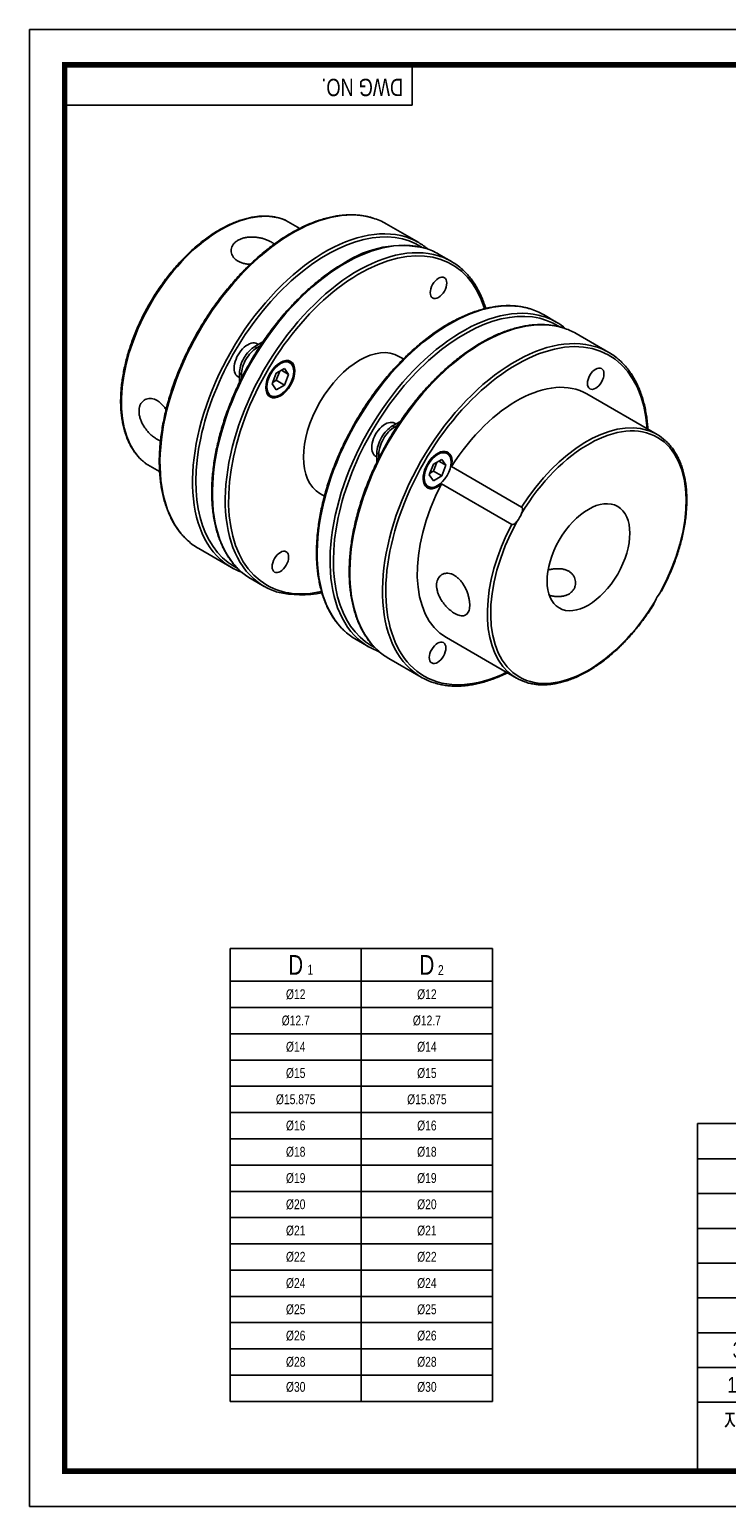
# Model space of a CAD drawing. Header units: millimetres. Extents: x 0 to 356, y 0 to 252.
# Tile 1 of 2: x 0 to 119, y 0 to 252. Entities that reach past the tile are written whole.
import ezdxf

# ---------------------------------------------------------------- set-up
doc = ezdxf.new("R2010")
doc.units = ezdxf.units.MM
doc.header["$LTSCALE"] = 5
doc.layers.get('0').update_dxf_attribs({"linetype": 'CONTINUOUS'})
doc.layers.add('BM', color=2, linetype='CONTINUOUS')
doc.layers.add('D', color=7, linetype='CONTINUOUS')
doc.styles.get("Standard").update_dxf_attribs({"font": 'Gulim.ttf', "width": 0.8, "height": 3})

msp = doc.modelspace()

# ---------------------------------------------------------------- linework, layer by layer
for p, q in [((65.32446, 239.07881), (65.32446, 246)), ((65.32446, 239.07881), (6, 239.07881)), ((34.25638, 95.20851), (79.05638, 95.20851)), ((34.25638, 95.20851), (34.25638, 17.92851)), ((79.05638, 95.20851), (79.05638, 17.92851)), ((114.0909, 65.32446), (114.0909, 6)), ((177.37033, 65.32446), (114.0909, 65.32446)), ((177.37033, 59.31538), (114.0909, 59.31538)), ((177.37033, 53.38293), (114.0909, 53.38293)), ((177.37033, 47.45048), (114.0909, 47.45048)), ((177.37033, 41.51804), (114.0909, 41.51804)), ((177.37033, 35.58559), (114.0909, 35.58559)), ((177.37033, 29.65315), (114.0909, 29.65315)), ((177.37033, 23.7207), (114.0909, 23.7207)), ((34.25638, 17.92851), (79.05638, 17.92851)), ((177.37033, 17.78825), (114.0909, 17.78825))]:
    msp.add_line(p, q)
at = {"color": 4}
for p, q in [((56.65638, 95.20851), (56.65638, 17.92851)), ((34.25638, 89.60851), (79.05638, 89.60851))]:
    msp.add_line(p, q, dxfattribs=at)
at = {"color": 1}
for p, q in [((34.25638, 85.12851), (79.05638, 85.12851)), ((34.25638, 80.64851), (79.05638, 80.64851)), ((34.25638, 76.16851), (79.05638, 76.16851)), ((34.25638, 71.68851), (79.05638, 71.68851)), ((34.25638, 67.20851), (79.05638, 67.20851)), ((34.25638, 62.72851), (79.05638, 62.72851)), ((34.25638, 58.24851), (79.05638, 58.24851)), ((34.25638, 53.76851), (79.05638, 53.76851)), ((34.25638, 49.28851), (79.05638, 49.28851)), ((34.25638, 44.80851), (79.05638, 44.80851)), ((34.25638, 40.32851), (79.05638, 40.32851)), ((34.25638, 35.84851), (79.05638, 35.84851)), ((34.25638, 31.36851), (79.05638, 31.36851)), ((34.25638, 26.88851), (79.05638, 26.88851)), ((34.25638, 22.40851), (79.05638, 22.40851))]:
    msp.add_line(p, q, dxfattribs=at)
msp.add_lwpolyline([(356.4, 252), (0, 252), (0, 0), (356.4, 0)], close=True)
msp.add_lwpolyline([(350.4, 246, 0.96, 0.96, 0), (6, 246, 0.96, 0.96, 0), (6, 6, 0.96, 0.96, 0), (350.4, 6, 0.96, 0.96, 0)], format="xyseb", close=True)
at = {"layer": 'BM'}
for p, q in [((43.74172, 219.44904), (43.60878, 219.50627)), ((46.15416, 218.06724), (43.77088, 219.44323)), ((66.46937, 215.64535), (60.9068, 218.8569)), ((72.05552, 212.42019), (69.86348, 213.68576)), ((89.94532, 202.09151), (87.75329, 203.35708)), ((98.902, 196.92036), (93.33943, 200.13191)), ((39.85077, 198.69673), (38.48965, 197.91089)), ((38.48965, 197.91089), (38.8432, 197.70677)), ((39.41439, 198.03654), (38.8432, 197.70677)), ((39.088, 198.25635), (38.87721, 198.37805)), ((42.13125, 193.34427), (43.54546, 194.16077)), ((43.54546, 194.16077), (44.25257, 193.1548)), ((44.46336, 195.15289), (43.81384, 195.52789)), ((63.86328, 195.78801), (63.08836, 196.23542)), ((35.62721, 192.74888), (35.838, 192.62719)), ((35.838, 193.3181), (36.19155, 193.11398)), ((35.838, 193.3181), (35.838, 191.73648)), ((36.19155, 193.11398), (36.19155, 192.46452)), ((41.42414, 191.52181), (42.13125, 193.34427)), ((42.13125, 190.51584), (41.42414, 191.52181)), ((42.13125, 192.14884), (41.53353, 191.80374)), ((42.72897, 193.68936), (42.13125, 192.14884)), ((42.13125, 192.14884), (43.54546, 191.33234)), ((43.02783, 193.86191), (44.25257, 193.1548)), ((44.25257, 193.1548), (43.54546, 191.33234)), ((40.56384, 189.89872), (41.21336, 189.52372)), ((43.54546, 191.33234), (42.13125, 190.51584)), ((107.15852, 182.91585), (95.18485, 189.82886)), ((61.9656, 184.35705), (63.33491, 185.14762)), ((62.31915, 184.15293), (61.9656, 184.35705)), ((62.31915, 184.15293), (62.88309, 184.47851)), ((62.56395, 184.70251), (62.35316, 184.82421)), ((59.10316, 179.19504), (59.31395, 179.07334)), ((59.6675, 179.56013), (59.31395, 179.76426)), ((59.31395, 178.19164), (59.31395, 179.76426)), ((59.6675, 178.90092), (59.6675, 179.56013)), ((71.30985, 179.65306), (70.66033, 180.02806)), ((19.61805, 178.15073), (19.80903, 177.99641)), ((19.83107, 177.97825), (22.21102, 176.60419)), ((68.27063, 176.02198), (68.97774, 177.84444)), ((68.97774, 176.64901), (68.38002, 176.30392)), ((68.97774, 177.84444), (70.39195, 178.66094)), ((69.57546, 178.18953), (68.97774, 176.64901)), ((68.97774, 176.64901), (70.39195, 175.83251)), ((69.87431, 178.36208), (71.09906, 177.65497)), ((70.39195, 178.66094), (71.09906, 177.65497)), ((71.09906, 177.65497), (70.39195, 175.83251)), ((72.06424, 177.42612), (84.03792, 170.51311)), ((67.41033, 174.39889), (68.05985, 174.02389)), ((68.97774, 175.01602), (68.27063, 176.02198)), ((70.39195, 175.83251), (68.97774, 175.01602)), ((82.33931, 167.57104), (70.36563, 174.48404)), ((49.58836, 172.85273), (50.36154, 172.40633)), ((28.9068, 163.43128), (34.46937, 160.21972)), ((37.86348, 158.26013), (40.05552, 156.99456)), ((55.75329, 147.93145), (57.94532, 146.66588)), ((71.18485, 148.25964), (83.15852, 141.34663)), ((61.33943, 144.70629), (66.902, 141.49474))]:
    msp.add_line(p, q, dxfattribs=at)
for centre, radius, start, end in [((63.55594, 197.39392), 17.74083, 76.8396431, 123.8906465), ((46.36106, 173.29234), 17.74688, 256.8752551, 281.5879721)]:
    msp.add_arc(centre, radius, start, end, dxfattribs=at)
for centre, major_axis, start_param, end_param in [((32.65028, 198.22039), (12, 20.78461), 0.070834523, 3.07075813), ((44.9068, 191.14409), (-16, -27.71281), 3.27224207, 6.161828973), ((50.46937, 187.93254), (16, 27.71281), 0.130576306, 3.017261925), ((44.9068, 191.14409), (-16, -27.71281), 3.141592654, 3.27224207), ((50.75221, 187.76924), (-15.8, -27.3664), 3.110114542, 6.283185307), ((53.86348, 185.97294), (-16, -27.71281), 3.271761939, 6.159430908), ((56.05552, 184.70737), (16, 27.71281), 0.130741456, 3.02016436), ((56.33836, 184.54408), (-15.8, -27.3664), 2.65074016, 6.283185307), ((50.46937, 187.93254), (16, 27.71281), 0, 0.130576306), ((50.46937, 187.93254), (16, 27.71281), 6.176919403, 6.283185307), ((53.86348, 185.97294), (-16, -27.71281), 3.141592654, 3.271761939), ((56.05552, 184.70737), (16, 27.71281), 0, 0.130741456), ((56.05552, 184.70737), (16, 27.71281), 6.158854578, 6.283185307), ((71.75329, 175.64426), (-16, -27.71281), 3.27224207, 6.161828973), ((73.94532, 174.37869), (16, 27.71281), 0.130576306, 3.017261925), ((74.22816, 174.21539), (-15.8, -27.3664), 3.111376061, 6.283185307), ((71.75329, 175.64426), (-16, -27.71281), 3.141592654, 3.27224207), ((77.33943, 172.4191), (-16, -27.71281), 3.27224207, 6.161828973), ((73.94532, 174.37869), (16, 27.71281), 0, 0.130576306), ((73.94532, 174.37869), (16, 27.71281), 6.176919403, 6.283185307), ((82.902, 169.20755), (16, 27.71281), 0.130576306, 3.017261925), ((83.18485, 169.04425), (-15.8, -27.3664), 2.433330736, 6.283185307), ((77.33943, 172.4191), (-16, -27.71281), 3.141592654, 3.27224207), ((37.25221, 195.56347), (1.625, 2.81458), 0, 3.141592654), ((38.48965, 194.84903), (1.875, 3.2476), 0.785398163, 2.35619449), ((38.8432, 194.64491), (1.875, 3.2476), 0.785398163, 2.35619449), ((56.33836, 184.54408), (-6.75, -11.69134), 3.141592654, 6.283185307), ((82.902, 169.20755), (16, 27.71281), 0, 0.130576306), ((82.902, 169.20755), (16, 27.71281), 6.161757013, 6.283185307), ((83.18485, 169.04425), (-12, -20.78461), 3.141592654, 4.641554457), ((60.72816, 182.00962), (1.625, 2.81458), 0, 3.141592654), ((61.9656, 181.29519), (-1.875, -3.2476), 3.926990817, 5.497787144), ((62.31915, 181.09106), (-1.875, -3.2476), 3.926990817, 5.497787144), ((95.44136, 161.96795), (-11.8, -20.4382), 1.603704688, 4.679480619), ((95.15852, 162.13124), (-12, -20.78461), 3.265641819, 4.641554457), ((95.15852, 162.13124), (-12, -20.78461), 3.011256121, 3.265641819), ((69.68485, 176.83848), (1.75, 3.03109), -1.064071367, 4.20566402), ((83.18485, 169.04425), (12, 20.78461), 1.64163085, 3.141592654), ((81.94136, 169.76217), (1.75, 3.03109), 4.488671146, 4.936106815), ((95.15852, 162.13124), (12, 20.78461), 1.64163085, 3.011256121), ((95.44136, 161.96795), (11.8, 20.4382), 1.603704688, 4.679480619), ((44.9068, 191.14409), (-16, -27.71281), 6.161828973, 6.283185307), ((50.46937, 187.93254), (16, 27.71281), 3.017261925, 3.247858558), ((50.75221, 187.76924), (-15.8, -27.3664), 0, 0.031332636), ((53.86348, 185.97294), (-16, -27.71281), 6.159430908, 6.283185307), ((56.05552, 184.70737), (16, 27.71281), 3.02016436, 3.272168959), ((56.33836, 184.54408), (-15.8, -27.3664), 0, 0.491007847), ((108.94136, 154.17372), (-1.75, -3.03109), 4.488671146, 4.936106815), ((71.75329, 175.64426), (-16, -27.71281), 6.161828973, 6.283185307), ((73.94532, 174.37869), (16, 27.71281), 3.017261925, 3.247858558), ((74.22816, 174.21539), (-15.8, -27.3664), 0, 0.03194661), ((77.33943, 172.4191), (-16, -27.71281), 6.161828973, 6.283185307), ((82.902, 169.20755), (16, 27.71281), 3.017261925, 3.27233411), ((83.18485, 169.04425), (-15.8, -27.3664), 0, 0.708261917), ((95.15852, 162.13124), (12, 20.78461), 3.011256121, 3.265641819)]:
    msp.add_ellipse(centre, major_axis=major_axis, ratio=0.577350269, start_param=start_param, end_param=end_param, dxfattribs=at)
for centre, major_axis in [((69.83836, 207.92676), (1, 1.73205)), ((69.83836, 207.92676), (-1, -1.73205)), ((42.83836, 192.3383), (1.75, 3.03109)), ((42.83836, 192.3383), (1.625, 2.81458)), ((96.68485, 192.42693), (-1, -1.73205)), ((96.68485, 192.42693), (-1, -1.73205)), ((69.68485, 176.83848), (1.625, 2.81458)), ((95.44136, 161.96795), (5, 8.66025)), ((42.83836, 161.16139), (1, 1.73205)), ((42.83836, 161.16139), (-1, -1.73205)), ((69.68485, 145.66156), (-1, -1.73205)), ((69.68485, 145.66156), (-1, -1.73205))]:
    msp.add_ellipse(centre, major_axis=major_axis, ratio=0.577350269, dxfattribs=at)
for points, knots in [([(43.60878, 219.50627), (43.54688, 219.53357), (43.28188, 219.64988), (42.73085, 219.82174), (42.0036, 219.99778), (41.24164, 220.11289), (40.45859, 220.16868), (39.65332, 220.16432), (38.82885, 220.09985), (37.98725, 219.97528), (37.13095, 219.79091), (36.26241, 219.54722), (35.38413, 219.24491), (34.49859, 218.88487), (33.6083, 218.46816), (32.71575, 217.99602), (31.82338, 217.46984), (30.93365, 216.89115), (30.04895, 216.26161), (29.17165, 215.583), (28.3041, 214.85722), (27.44859, 214.08628), (26.60741, 213.27231), (25.7828, 212.41755), (24.97694, 211.52433), (24.19198, 210.5951), (23.43003, 209.63237), (22.6931, 208.63876), (21.98318, 207.61697), (21.30218, 206.56975), (20.65191, 205.49995), (20.03413, 204.41044), (19.45051, 203.30417), (18.90264, 202.18412), (18.39199, 201.05333), (17.91995, 199.91481), (17.48784, 198.77165), (17.09682, 197.6269), (16.74798, 196.48364), (16.44231, 195.34493), (16.18067, 194.21383), (15.96382, 193.09336), (15.79241, 191.98653), (15.66697, 190.89631), (15.58792, 189.82562), (15.55559, 188.77735), (15.57015, 187.75434), (15.63168, 186.75936), (15.74014, 185.79518), (15.89535, 184.86448), (16.09698, 183.96992), (16.34458, 183.11407), (16.63751, 182.29941), (16.97495, 181.52841), (17.35598, 180.80322), (17.77913, 180.12657), (18.24415, 179.4983), (18.74537, 178.92824), (19.21561, 178.46736), (19.49851, 178.24426), (19.61805, 178.15073)], [0, 0, 0, 0, 0.004339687, 0.021693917, 0.039069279, 0.056476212, 0.073921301, 0.091407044, 0.108932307, 0.126493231, 0.144084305, 0.161699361, 0.179332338, 0.196977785, 0.214631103, 0.232288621, 0.249947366, 0.267604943, 0.285260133, 0.302912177, 0.320560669, 0.338205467, 0.35584662, 0.373484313, 0.391118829, 0.408750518, 0.426379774, 0.444007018, 0.461632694, 0.479257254, 0.496881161, 0.514504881, 0.532128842, 0.549753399, 0.567379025, 0.585006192, 0.602635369, 0.620267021, 0.637901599, 0.655539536, 0.673181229, 0.690827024, 0.708477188, 0.726131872, 0.743791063, 0.761454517, 0.779121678, 0.796791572, 0.814462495, 0.832131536, 0.849795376, 0.867449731, 0.885089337, 0.902708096, 0.920299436, 0.937856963, 0.955375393, 0.972851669, 0.990286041, 1, 1, 1, 1]), ([(58.62885, 219.84088), (58.44154, 219.89983), (58.02731, 220.02856), (57.26286, 220.19185), (56.39241, 220.32017), (55.49061, 220.38849), (54.56901, 220.39694), (53.62687, 220.34531), (52.66685, 220.23365), (51.6908, 220.06215), (50.70084, 219.83113), (49.69907, 219.54107), (48.68763, 219.1926), (47.66865, 218.78648), (46.64427, 218.32359), (45.6166, 217.80496), (44.58778, 217.23171), (43.55991, 216.60507), (42.5351, 215.92638), (41.5154, 215.19709), (40.50287, 214.41872), (39.49955, 213.5929), (38.50744, 212.72134), (37.52855, 211.80584), (36.56482, 210.84828), (35.61821, 209.85063), (34.6906, 208.81493), (33.78385, 207.7433), (32.8998, 206.63792), (32.04022, 205.50105), (31.20685, 204.33501), (30.40136, 203.14215), (29.62538, 201.92491), (28.88049, 200.68575), (28.16819, 199.4272), (27.48992, 198.15181), (26.84707, 196.86216), (26.24095, 195.56086), (25.6728, 194.25056), (25.14376, 192.9339), (24.65494, 191.61355), (24.20734, 190.29217), (23.80189, 188.97244), (23.43943, 187.65701), (23.12073, 186.34855), (22.84646, 185.04969), (22.61722, 183.76305), (22.43352, 182.49124), (22.29578, 181.23681), (22.20433, 180.00232), (22.15942, 178.79025), (22.16121, 177.60308), (22.20976, 176.44321), (22.30507, 175.31305), (22.447, 174.21493), (22.63534, 173.15116), (22.86977, 172.12397), (23.14985, 171.13556), (23.47506, 170.18805), (23.84472, 169.28349), (24.25803, 168.42393), (24.71415, 167.61098), (25.21171, 166.84743), (25.75081, 166.13111), (26.32546, 165.47778), (26.77395, 165.01804), (27.01018, 164.81864), (27.04531, 164.78903)], [0, 0, 0, 0, 0.009681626, 0.025211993, 0.040762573, 0.056336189, 0.071933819, 0.087554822, 0.103197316, 0.118858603, 0.134535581, 0.150225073, 0.165924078, 0.181629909, 0.197340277, 0.213053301, 0.22876749, 0.244481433, 0.260194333, 0.275905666, 0.291615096, 0.307322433, 0.3230276, 0.338730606, 0.354431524, 0.370130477, 0.385827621, 0.401523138, 0.417217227, 0.4329101, 0.448601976, 0.464293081, 0.479983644, 0.495673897, 0.511364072, 0.527054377, 0.542744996, 0.558436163, 0.574128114, 0.589821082, 0.605515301, 0.621211, 0.636908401, 0.652607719, 0.668309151, 0.684012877, 0.699719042, 0.715427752, 0.731139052, 0.74685291, 0.762569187, 0.77828761, 0.794007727, 0.809728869, 0.825449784, 0.841169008, 0.85688476, 0.87259483, 0.88829658, 0.90398699, 0.919662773, 0.935320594, 0.950957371, 0.966570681, 0.982159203, 0.997723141, 1, 1, 1, 1]), ([(41.2543, 215.77351), (41.0736, 215.87076), (40.76432, 216.03372), (40.17349, 216.257), (39.55067, 216.42825), (38.89156, 216.54778), (38.21877, 216.60466), (37.54811, 216.59579), (36.90115, 216.51384), (36.29693, 216.36103), (35.75589, 216.1368), (35.29162, 215.85142), (34.91834, 215.51033), (34.64096, 215.12709), (34.47032, 214.71164), (34.40685, 214.27797), (34.45846, 213.84172), (34.621, 213.41849), (34.89467, 213.02677), (35.26617, 212.68023), (35.72748, 212.39275), (36.25941, 212.16942), (36.85086, 212.01703), (37.33518, 211.95304), (37.61614, 211.93675), (37.68123, 211.93402)], [0, 0, 0, 0, 0.0266048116, 0.0532106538, 0.0798044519, 0.1063996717, 0.1332177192, 0.1600353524, 0.1869978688, 0.2139586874, 0.2406674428, 0.2673758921, 0.2938320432, 0.3202896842, 0.3468848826, 0.3734811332, 0.4004060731, 0.427329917, 0.4542725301, 0.4812134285, 0.5078136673, 0.5344142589, 0.5608393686, 0.5872662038, 0.5951864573, 0.5951864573, 0.5951864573, 0.5951864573]), ([(53.66348, 212.12065), (53.46485, 212.00459), (52.9759, 211.71768), (52.08925, 211.1575), (51.07321, 210.46236), (50.05436, 209.71148), (49.04587, 208.91372), (48.04678, 208.06879), (47.05991, 207.17896), (46.08701, 206.24593), (45.13009, 205.27164), (44.19106, 204.2581), (43.2718, 203.20736), (42.37417, 202.12159), (41.49997, 201.00299), (40.65096, 199.85384), (39.82885, 198.67647), (39.03531, 197.47329), (38.27192, 196.24674), (37.54025, 194.9993), (36.84177, 193.73352), (36.17791, 192.45194), (35.55001, 191.15719), (34.95935, 189.85187), (34.40715, 188.53863), (33.89452, 187.22013), (33.42253, 185.89904), (32.99216, 184.57801), (32.60429, 183.25972), (32.25973, 181.94684), (31.95922, 180.64201), (31.7034, 179.34786), (31.49283, 178.067), (31.32798, 176.80203), (31.20924, 175.5555), (31.1369, 174.32992), (31.11118, 173.12779), (31.1322, 171.95156), (31.19998, 170.80362), (31.31448, 169.68636), (31.47553, 168.60209), (31.68286, 167.55309), (31.93612, 166.54158), (32.23483, 165.56973), (32.57841, 164.63964), (32.96611, 163.75336), (33.39719, 162.91269), (33.87033, 162.12005), (34.38569, 161.37497), (34.93742, 160.68721), (35.47754, 160.09763), (35.81006, 159.79512), (35.96955, 159.65116)], [0, 0, 0, 0, 0.010720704, 0.031068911, 0.05141596, 0.071760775, 0.092103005, 0.112442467, 0.132779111, 0.153112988, 0.17344422, 0.193772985, 0.214099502, 0.234424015, 0.25474679, 0.275068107, 0.295388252, 0.31570752, 0.336026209, 0.35634462, 0.376663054, 0.396981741, 0.41730096, 0.437621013, 0.457942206, 0.478264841, 0.498589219, 0.518915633, 0.539244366, 0.55957569, 0.579909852, 0.600247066, 0.620587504, 0.640931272, 0.66127839, 0.681628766, 0.701982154, 0.72233811, 0.742695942, 0.763054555, 0.783412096, 0.803766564, 0.824115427, 0.844455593, 0.864783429, 0.885094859, 0.90538556, 0.925651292, 0.945888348, 0.966094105, 0.986267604, 1, 1, 1, 1]), ([(77.89679, 204.4064), (77.82732, 204.6424), (77.65231, 205.19681), (77.34059, 206.04068), (76.95289, 206.92696), (76.52181, 207.76763), (76.04867, 208.56027), (75.53331, 209.30536), (74.98158, 209.99306), (74.44405, 210.58003), (74.11403, 210.88034), (73.95756, 211.02161)], [0.829983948, 0.829983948, 0.829983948, 0.829983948, 0.84467457, 0.8650076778, 0.8853243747, 0.9056203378, 0.9258913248, 0.946133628, 0.9663446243, 0.9865233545, 1, 1, 1, 1]), ([(85.47533, 204.34105), (85.28803, 204.40001), (84.8738, 204.52873), (84.10934, 204.69203), (83.2389, 204.82035), (82.33709, 204.88867), (81.41549, 204.89711), (80.47335, 204.84548), (79.51334, 204.73383), (78.53729, 204.56232), (77.54733, 204.3313), (76.54556, 204.04124), (75.53412, 203.69277), (74.51514, 203.28665), (73.49075, 202.82377), (72.46309, 202.30513), (71.43427, 201.73188), (70.4064, 201.10524), (69.38158, 200.42656), (68.36188, 199.69727), (67.34936, 198.9189), (66.34603, 198.09308), (65.35393, 197.22151), (64.37503, 196.30601), (63.41131, 195.34845), (62.46469, 194.3508), (61.53708, 193.3151), (60.63034, 192.24347), (59.74629, 191.1381), (58.88671, 190.00123), (58.05334, 188.83518), (57.24785, 187.64232), (56.47187, 186.42508), (55.72698, 185.18593), (55.01467, 183.92738), (54.33641, 182.65198), (53.69356, 181.36233), (53.08744, 180.06104), (52.51928, 178.75073), (51.99025, 177.43408), (51.50143, 176.11372), (51.05383, 174.79235), (50.64838, 173.47261), (50.28592, 172.15718), (49.96722, 170.84872), (49.69295, 169.54986), (49.46371, 168.26323), (49.28001, 166.99141), (49.14226, 165.73699), (49.05081, 164.50249), (49.0059, 163.29042), (49.00769, 162.10325), (49.05625, 160.94339), (49.15155, 159.81323), (49.29349, 158.71511), (49.48182, 157.65133), (49.71625, 156.62415), (49.99634, 155.63573), (50.32155, 154.68822), (50.69121, 153.78366), (51.10452, 152.9241), (51.56064, 152.11115), (52.0582, 151.34761), (52.5973, 150.63129), (53.17195, 149.97795), (53.62044, 149.51821), (53.85667, 149.31881), (53.8918, 149.2892)], [0, 0, 0, 0, 0.009681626, 0.025211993, 0.040762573, 0.056336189, 0.071933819, 0.087554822, 0.103197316, 0.118858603, 0.134535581, 0.150225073, 0.165924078, 0.181629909, 0.197340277, 0.213053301, 0.22876749, 0.244481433, 0.260194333, 0.275905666, 0.291615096, 0.307322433, 0.3230276, 0.338730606, 0.354431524, 0.370130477, 0.385827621, 0.401523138, 0.417217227, 0.4329101, 0.448601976, 0.464293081, 0.479983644, 0.495673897, 0.511364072, 0.527054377, 0.542744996, 0.558436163, 0.574128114, 0.589821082, 0.605515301, 0.621211, 0.636908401, 0.652607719, 0.668309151, 0.684012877, 0.699719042, 0.715427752, 0.731139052, 0.74685291, 0.762569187, 0.77828761, 0.794007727, 0.809728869, 0.825449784, 0.841169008, 0.85688476, 0.87259483, 0.88829658, 0.90398699, 0.919662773, 0.935320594, 0.950957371, 0.966570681, 0.982159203, 0.997723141, 1, 1, 1, 1]), ([(91.06148, 201.11589), (90.87417, 201.17484), (90.45994, 201.30357), (89.69549, 201.46687), (88.82504, 201.59519), (87.92324, 201.66351), (87.00164, 201.67195), (86.0595, 201.62032), (85.09948, 201.50867), (84.12343, 201.33716), (83.13347, 201.10614), (82.13171, 200.81608), (81.12026, 200.46761), (80.10128, 200.06149), (79.0769, 199.59861), (78.04923, 199.07997), (77.02041, 198.50672), (75.99255, 197.88008), (74.96773, 197.2014), (73.94803, 196.4721), (72.9355, 195.69374), (71.93218, 194.86791), (70.94007, 193.99635), (69.96118, 193.08085), (68.99746, 192.12329), (68.05084, 191.12564), (67.12323, 190.08994), (66.21648, 189.01831), (65.33243, 187.91293), (64.47286, 186.77607), (63.63948, 185.61002), (62.83399, 184.41716), (62.05802, 183.19992), (61.31312, 181.96077), (60.60082, 180.70221), (59.92255, 179.42682), (59.27971, 178.13717), (58.67358, 176.83587), (58.10543, 175.52557), (57.57639, 174.20891), (57.08757, 172.88856), (56.63997, 171.56718), (56.23452, 170.24745), (55.87206, 168.93202), (55.55336, 167.62356), (55.27909, 166.3247), (55.04985, 165.03806), (54.86615, 163.76625), (54.72841, 162.51183), (54.63696, 161.27733), (54.59205, 160.06526), (54.59384, 158.87809), (54.6424, 157.71823), (54.7377, 156.58806), (54.87963, 155.48995), (55.06797, 154.42617), (55.3024, 153.39898), (55.58248, 152.41057), (55.90769, 151.46306), (56.27735, 150.5585), (56.69066, 149.69894), (57.14679, 148.88599), (57.64434, 148.12245), (58.18344, 147.40612), (58.75809, 146.75279), (59.20658, 146.29305), (59.44281, 146.09365), (59.47795, 146.06404)], [0, 0, 0, 0, 0.009681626, 0.025211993, 0.040762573, 0.056336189, 0.071933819, 0.087554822, 0.103197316, 0.118858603, 0.134535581, 0.150225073, 0.165924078, 0.181629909, 0.197340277, 0.213053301, 0.22876749, 0.244481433, 0.260194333, 0.275905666, 0.291615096, 0.307322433, 0.3230276, 0.338730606, 0.354431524, 0.370130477, 0.385827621, 0.401523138, 0.417217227, 0.4329101, 0.448601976, 0.464293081, 0.479983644, 0.495673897, 0.511364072, 0.527054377, 0.542744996, 0.558436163, 0.574128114, 0.589821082, 0.605515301, 0.621211, 0.636908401, 0.652607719, 0.668309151, 0.684012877, 0.699719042, 0.715427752, 0.731139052, 0.74685291, 0.762569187, 0.77828761, 0.794007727, 0.809728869, 0.825449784, 0.841169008, 0.85688476, 0.87259483, 0.88829658, 0.90398699, 0.919662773, 0.935320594, 0.950957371, 0.966570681, 0.982159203, 0.997723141, 1, 1, 1, 1]), ([(105.59638, 183.81967), (105.59471, 183.84762), (105.56959, 184.2576), (105.50373, 185.03859), (105.3618, 186.1367), (105.17346, 187.20048), (104.93904, 188.22767), (104.65895, 189.21608), (104.33374, 190.16359), (103.96408, 191.06815), (103.55077, 191.92771), (103.09465, 192.74066), (102.59709, 193.5042), (102.05799, 194.22053), (101.48334, 194.87384), (101.03519, 195.33329), (100.79928, 195.53243), (100.76453, 195.56172)], [0.7928720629, 0.7928720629, 0.7928720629, 0.7928720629, 0.7940211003, 0.8097431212, 0.825464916, 0.8411850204, 0.8569016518, 0.8726126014, 0.8883152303, 0.9040065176, 0.9196831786, 0.9353418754, 0.9509795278, 0.9665937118, 0.9821831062, 0.9977479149, 1, 1, 1, 1]), ([(21.79546, 188.68732), (21.62106, 188.77784), (21.32554, 188.92644), (20.83573, 189.04464), (20.37388, 189.05314), (19.9373, 188.95745), (19.54675, 188.75693), (19.21275, 188.46109), (18.95282, 188.07602), (18.77503, 187.61769), (18.69064, 187.09928), (18.69793, 186.5408), (18.79946, 185.95602), (18.98582, 185.36115), (19.25389, 184.76934), (19.59158, 184.19245), (19.98965, 183.64621), (20.4328, 183.14241), (20.90549, 182.69771), (21.38978, 182.32261), (21.86957, 182.02969), (22.19239, 181.88535), (22.35521, 181.8289), (22.36932, 181.82413)], [0, 0, 0, 0, 0.0265590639, 0.0531193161, 0.0796654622, 0.1062133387, 0.1330235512, 0.159833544, 0.1868500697, 0.2138647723, 0.2406380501, 0.267410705, 0.2938826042, 0.3203557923, 0.3469065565, 0.3734584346, 0.4003188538, 0.4271784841, 0.4540970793, 0.4810142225, 0.5076550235, 0.5342961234, 0.5368324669, 0.5368324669, 0.5368324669, 0.5368324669]), ([(23.3209, 187.13144), (23.30305, 187.16003), (23.16611, 187.37539), (22.8896, 187.75264), (22.39409, 188.28472), (22.04042, 188.52549), (21.79546, 188.68732)], [0.90380145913, 0.90380145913, 0.90380145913, 0.90380145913, 0.90790088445, 0.9349135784, 0.96192424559, 1, 1, 1, 1]), ([(107.97139, 156.32703), (108.12233, 156.60978), (108.43201, 157.19222), (108.9323, 158.22437), (109.43857, 159.34844), (109.90952, 160.48915), (110.33961, 161.63194), (110.72878, 162.77682), (111.07566, 163.91991), (111.37935, 165.05834), (111.63897, 166.18902), (111.85377, 167.30893), (112.0231, 168.41507), (112.14644, 169.50447), (112.22336, 170.5742), (112.25357, 171.62138), (112.23688, 172.64319), (112.1732, 173.63682), (112.06261, 174.59954), (111.90529, 175.52864), (111.70155, 176.4215), (111.45187, 177.27554), (111.15691, 178.08823), (110.81741, 178.85731), (110.43465, 179.57993), (110.00879, 180.25595), (109.54497, 180.87591), (109.08494, 181.40366), (108.79773, 181.67107), (108.65982, 181.7983)], [0, 0, 0, 0, 0.026494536, 0.06440189, 0.102311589, 0.140224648, 0.178142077, 0.216064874, 0.253994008, 0.291930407, 0.329874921, 0.367828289, 0.405791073, 0.443763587, 0.481745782, 0.519737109, 0.557736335, 0.595741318, 0.633748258, 0.671750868, 0.709741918, 0.747712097, 0.785649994, 0.823542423, 0.861375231, 0.899134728, 0.936809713, 0.974393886, 1, 1, 1, 1]), ([(84.036, 169.44946), (84.07662, 169.55262), (84.13469, 169.70721), (84.19516, 169.98646), (84.19849, 170.21013), (84.1487, 170.37883), (84.09996, 170.46618), (84.05921, 170.49745), (84.03792, 170.51311)], [0, 0, 0, 0, 0.266476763, 0.470014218, 0.7452431, 0.835512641, 0.926506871, 1, 1, 1, 1]), ([(82.33931, 167.57104), (82.36523, 167.55987), (82.41058, 167.54148), (82.51734, 167.54222), (82.66926, 167.58159), (82.92569, 167.72542), (83.12355, 167.93157), (83.23794, 168.07667), (83.2595, 168.10452)], [0, 0, 0, 0, 0.078345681, 0.156268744, 0.275407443, 0.482330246, 0.915483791, 1, 1, 1, 1]), ([(72.61286, 152.38054), (72.78445, 152.2884), (73.07411, 152.13642), (73.52114, 151.99352), (73.91887, 151.948), (74.27537, 151.99745), (74.57807, 152.14725), (74.82529, 152.39299), (75.00934, 152.73424), (75.12904, 153.15904), (75.18046, 153.65841), (75.16601, 154.21276), (75.08457, 154.80914), (74.94037, 155.42836), (74.73271, 156.05505), (74.46565, 156.67271), (74.14048, 157.26104), (73.76399, 157.80332), (73.3425, 158.27758), (72.88896, 158.67043), (72.41409, 158.9662), (71.93353, 159.16139), (71.45981, 159.24823), (71.00652, 159.23093), (70.58896, 159.10656), (70.21946, 158.88308), (69.91561, 158.56398), (69.68732, 158.16311), (69.54803, 157.69157), (69.49912, 157.16856), (69.54559, 156.60771), (69.68, 156.02617), (69.90101, 155.43695), (70.19769, 154.85223), (70.56265, 154.28734), (70.98279, 153.75284), (71.44029, 153.26994), (71.99901, 152.77435), (72.36228, 152.53913), (72.61286, 152.38054)], [0, 0, 0, 0, 0.026559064, 0.053119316, 0.079665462, 0.106213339, 0.133023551, 0.159833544, 0.18685007, 0.213864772, 0.24063805, 0.267410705, 0.293882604, 0.320355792, 0.346906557, 0.373458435, 0.400318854, 0.427178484, 0.454097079, 0.481014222, 0.507655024, 0.534296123, 0.560785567, 0.587276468, 0.613985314, 0.640694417, 0.667636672, 0.694577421, 0.72137821, 0.748178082, 0.774675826, 0.801174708, 0.82768837, 0.854203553, 0.881052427, 0.907900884, 0.934913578, 0.961924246, 1, 1, 1, 1]), ([(88.55941, 159.77702), (88.65294, 159.80069), (88.95947, 159.87295), (89.4965, 159.96813), (90.15981, 160.01993), (90.8132, 159.99252), (91.41695, 159.87427), (91.83755, 159.71083), (92.02906, 159.60471), (92.07171, 159.58079)], [0.8474840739, 0.8474840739, 0.8474840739, 0.8474840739, 0.8588843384, 0.8846516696, 0.9120039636, 0.9393483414, 0.9664700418, 0.993582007, 1, 1, 1, 1]), ([(92.07171, 159.58079), (92.23182, 159.47674), (92.4994, 159.29744), (92.83822, 158.91816), (93.07521, 158.49837), (93.22016, 158.03594), (93.26018, 157.55072), (93.19205, 157.05581), (93.00675, 156.58172), (92.71224, 156.1564), (92.31929, 155.80571), (91.85768, 155.54016), (91.33683, 155.36195), (90.77501, 155.26272), (90.17525, 155.24186), (89.53868, 155.29215), (89.06293, 155.37931), (88.79882, 155.44174), (88.75696, 155.45198)], [0, 0, 0, 0, 0.0254206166, 0.0508474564, 0.0762055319, 0.1015711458, 0.1281907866, 0.1548086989, 0.182375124, 0.2099309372, 0.2361299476, 0.2623263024, 0.2871189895, 0.3119178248, 0.3371740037, 0.3624364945, 0.3894088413, 0.3944988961, 0.3944988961, 0.3944988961, 0.3944988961]), ([(107.97562, 156.32654), (107.96959, 156.3156), (107.88877, 156.17451), (107.75674, 156.00573), (107.64476, 155.85923), (107.62322, 155.83137)], [0.4458828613, 0.4458828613, 0.4458828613, 0.4458828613, 0.482330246, 0.9154837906, 1, 1, 1, 1]), ([(84.79008, 140.63315), (84.88479, 140.60029), (85.18568, 140.49674), (85.78442, 140.36044), (86.53688, 140.24162), (87.32141, 140.18403), (88.12529, 140.18607), (88.94926, 140.24835), (89.79023, 140.3707), (90.64604, 140.55287), (91.51417, 140.79438), (92.39214, 141.09455), (93.27745, 141.45248), (94.16761, 141.86712), (95.06012, 142.33724), (95.95254, 142.86145), (96.84241, 143.43823), (97.72734, 144.06592), (98.60495, 144.74276), (99.47291, 145.46684), (100.3289, 146.23615), (101.17064, 147.04857), (101.99592, 147.90187), (102.80247, 148.79368), (103.58838, 149.72177), (104.35067, 150.68277), (105.09062, 151.6773), (105.79386, 152.69058), (106.31132, 153.47269), (106.5529, 153.87094), (106.59662, 153.94308)], [0, 0, 0, 0, 0.013668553, 0.050858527, 0.088115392, 0.125453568, 0.162878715, 0.200388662, 0.237975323, 0.275626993, 0.313330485, 0.3510728, 0.388842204, 0.426628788, 0.464424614, 0.502223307, 0.540019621, 0.577810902, 0.615595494, 0.653372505, 0.691141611, 0.728902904, 0.766656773, 0.804403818, 0.842144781, 0.879880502, 0.917611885, 0.955339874, 0.993065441, 1, 1, 1, 1]), ([(106.84673, 154.48643), (106.80522, 154.38378), (106.74231, 154.23199), (106.65888, 154.04884), (106.6111, 153.96162), (106.59724, 153.93828)], [0, 0, 0, 0, 0.2664767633, 0.4700142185, 0.5487178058, 0.5487178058, 0.5487178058, 0.5487178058]), ([(69.1816, 140.51026), (69.36831, 140.45151), (69.78205, 140.32294), (70.54595, 140.15979), (71.41639, 140.03146), (72.3182, 139.96314), (73.23979, 139.9547), (74.18193, 140.00633), (75.14195, 140.11798), (76.118, 140.28949), (77.10796, 140.52051), (78.10973, 140.81057), (79.12117, 141.15904), (80.14015, 141.56516), (80.96442, 141.93762), (81.44835, 142.17437), (81.59014, 142.24529)], [0, 0, 0, 0, 0.0096511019, 0.0251823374, 0.0407337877, 0.0563082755, 0.0719067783, 0.087528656, 0.1031720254, 0.1188341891, 0.1345120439, 0.1502024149, 0.1659022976, 0.1816090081, 0.1973202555, 0.2038269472, 0.2038269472, 0.2038269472, 0.2038269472])]:
    msp.add_open_spline(points, degree=3, knots=knots, dxfattribs=at)
msp.add_open_spline([(41.80275, 215.39029), (41.64789, 215.51943), (41.46736, 215.63751), (41.2543, 215.77351)], degree=3, dxfattribs=at)

# ---------------------------------------------------------------- texts
at = {"color": 0}
for s, insert, char_height, width, attachment_point in [('D', (45.45638, 92.40851), 3.36, 22.4, 5), ('D', (67.85638, 92.40851), 3.36, 22.4, 5), ('1', (47.45304, 92.42842), 1.68, 5.04, 1), ('2', (69.74934, 92.36405), 1.68, 2.688, 1), ('%%c12', (45.45638, 87.36851), 1.68, 22.4, 5), ('%%c12', (67.85638, 87.36851), 1.68, 22.4, 5), ('%%c12.7', (45.45638, 82.88851), 1.68, 22.4, 5), ('%%c12.7', (67.85638, 82.88851), 1.68, 22.4, 5), ('%%c14', (45.45638, 78.40851), 1.68, 22.4, 5), ('%%c14', (67.85638, 78.40851), 1.68, 22.4, 5), ('%%c15', (45.45638, 73.92851), 1.68, 22.4, 5), ('%%c15', (67.85638, 73.92851), 1.68, 22.4, 5), ('%%c15.875', (45.45638, 69.44851), 1.68, 22.4, 5), ('%%c15.875', (67.85638, 69.44851), 1.68, 22.4, 5), ('%%c16', (45.45638, 64.96851), 1.68, 22.4, 5), ('%%c16', (67.85638, 64.96851), 1.68, 22.4, 5), ('%%c18', (45.45638, 60.48851), 1.68, 22.4, 5), ('%%c18', (67.85638, 60.48851), 1.68, 22.4, 5), ('%%c19', (45.45638, 56.00851), 1.68, 22.4, 5), ('%%c19', (67.85638, 56.00851), 1.68, 22.4, 5), ('%%c20', (45.45638, 51.52851), 1.68, 22.4, 5), ('%%c20', (67.85638, 51.52851), 1.68, 22.4, 5), ('%%c21', (45.45638, 47.04851), 1.68, 22.4, 5), ('%%c21', (67.85638, 47.04851), 1.68, 22.4, 5), ('%%c22', (45.45638, 42.56851), 1.68, 22.4, 5), ('%%c22', (67.85638, 42.56851), 1.68, 22.4, 5), ('%%c24', (45.45638, 38.08851), 1.68, 22.4, 5), ('%%c24', (67.85638, 38.08851), 1.68, 22.4, 5), ('%%c25', (45.45638, 33.60851), 1.68, 22.4, 5), ('%%c25', (67.85638, 33.60851), 1.68, 22.4, 5), ('%%c26', (45.45638, 29.12851), 1.68, 22.4, 5), ('%%c26', (67.85638, 29.12851), 1.68, 22.4, 5), ('%%c28', (45.45638, 24.64851), 1.68, 22.4, 5), ('%%c28', (67.85638, 24.64851), 1.68, 22.4, 5), ('%%C30', (45.45638, 20.37333), 1.68, 22.4, 5), ('%%C30', (67.85638, 20.37333), 1.68, 22.4, 5)]:
    msp.add_mtext(s, dxfattribs=dict(at, insert=insert, char_height=char_height, width=width, attachment_point=attachment_point))
at = {"layer": 'D', "width": 0.8}
msp.add_text('DWG NO.', height=2.966223, rotation=180, dxfattribs=at).set_placement((63.8017, 243.60079))
at = {"layer": 'D', "linetype": 'ByBlock', "width": 0.8}
msp.add_text('지시없는  모따기', height=2.966223, dxfattribs=at).set_placement((118.53965, 13.04104))
at = {"layer": 'D', "char_height": 2.669601, "attachment_point": 6}
for s, insert, width in [('315  ~', (127.93328, 26.68692), 11.8620996), ('1000  ~', (128.60449, 20.75448), 17.43447)]:
    msp.add_mtext(s, dxfattribs=dict(at, insert=insert, width=width))

doc.saveas('drawing.dxf')
